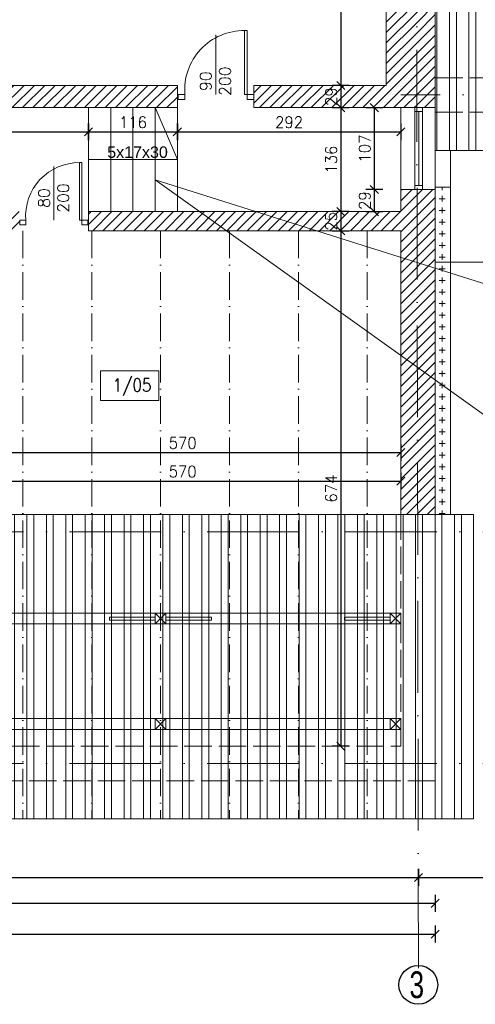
# Model space of a CAD drawing. Header units: millimetres. Extents: x -37273 to 136949, y -1495242345 to -598.
# Tile 14 of 53: x 57280 to 57875, y -22709 to -21422. Entities that reach past the tile are written whole.
import ezdxf

# ---------------------------------------------------------------- set-up
doc = ezdxf.new("R2010")
doc.units = ezdxf.units.MM
doc.linetypes.add('ACAD_ISO02W100', pattern=[15, 12, -3])
doc.linetypes.add('ACAD_ISO10W100', pattern=[18, 12, -3, 0, -3])
for name, color, linetype, lineweight in [('A-DRZ', 3, 'Continuous', 13), ('A-OKN', 3, 'Continuous', 13), ('F-BIL-OP', 103, 'Continuous', 9), ('urządzenia', 252, 'Continuous', 0), ('wymiarowannie', 253, 'Continuous', 5), ('ściany', 190, 'Continuous', 25)]:
    doc.layers.add(name, color=color, linetype=linetype, lineweight=lineweight)
for name, color, linetype in [('OPISY', 4, 'Continuous'), ('wym', 1, 'Continuous'), ('ściana', 7, 'Continuous')]:
    doc.layers.add(name, color=color, linetype=linetype)
doc.layers.add('projektowana skarpa', color=7, linetype='Continuous', lineweight=5, true_color=0x3f3f3f)
doc.styles.add('arial12', font='arial.ttf', dxfattribs={"height": 12})
doc.styles.add('op2', font='arial.ttf')
doc.styles.add('SIMPLEX', font='simplex', dxfattribs={"width": 0.85})
doc.styles.get("Standard").update_dxf_attribs({"font": 'arial.ttf'})
doc.styles.add('WYM_50', font='simplex.shx', dxfattribs={"width": 0.95})
doc.dimstyles.new('50', dxfattribs={"dimtxt": 15, "dimasz": 0.15, "dimexe": 13, "dimexo": 30, "dimgap": 5, "dimtad": 1, "dimdec": 0, "dimrnd": 0.5, "dimzin": 1, "dimdsep": 46, "dimtxsty": 'WYM_50', "dimblk": 'A', "dimcen": 3, "dimdle": 5, "dimse1": 1, "dimse2": 1, "dimclrd": 256, "dimclre": 256, "dimclrt": 2, "dimaunit": 1, "dimadec": 0, "dimazin": 0, "dimtfac": 0.32, "dimtdec": 0, "dimtix": 1, "dimtmove": 1, "dimatfit": 3, "dimldrblk": 'A', "dimfxl": 1, "dimtvp": 0.08, "dimtolj": 1, "dimtzin": 1, "dimarcsym": 0})

# ---------------------------------------------------------------- blocks, each defined once
blk = doc.blocks.new('DRZWI80')
at = {"layer": 'A-DRZ', "extrusion": (0, 0, -1)}
for points in [[(-63186.5, 25780.3), (-63183.5, 25780.3), (-63183.5, 25856.3)], [(-63186.5, 25856.3), (-63183.5, 25856.3)]]:
    blk.add_lwpolyline(points, dxfattribs=at)
at = {"layer": 'A-DRZ'}
for points in [[(63186.5, 25780.3), (63186.5, 25856.3)], [(63149.5, 25780.3), (63149.5, 25851.4)]]:
    blk.add_lwpolyline(points, dxfattribs=at)
for points in [[(63104.5, 25774.3), (63104.5, 25780.3), (63112.5, 25780.3), (63112.5, 25774.3)], [(63194.5, 25774.3), (63194.5, 25780.3), (63186.5, 25780.3), (63186.5, 25774.3)]]:
    blk.add_lwpolyline(points, close=True, dxfattribs=at)
at = {"layer": 'A-DRZ', "color": 1}
blk.add_arc((63182.8, 25785.8), 70.5, 89.4084, 184.4877, dxfattribs=at)
blk = doc.blocks.new('GFT43')
at = {"layer": 'A-DRZ'}
blk.add_blockref('DRZWI80', (-63194.5, -25774.3), dxfattribs=at)
blk = doc.blocks.new('A')
at = {"color": 7, "linetype": 'Continuous'}
blk.add_line((-35.3, -35.3), (35.3, 35.3), dxfattribs=at)
at = {"color": 1, "linetype": 'Continuous'}
blk.add_line((0, 73.6), (0, -73.6), dxfattribs=at)
blk = doc.blocks.new('*D2211')
at = {"layer": 'Defpoints', "color": 0, "lineweight": 13, "ltscale": 3}
for p in [(57208, -21976.9), (57778, -21976.9), (57778, -22025.2)]:
    blk.add_point(p, dxfattribs=at)
at = {"layer": 'wym', "lineweight": -2}
blk.add_line((57208.2, -22025.2), (57777.9, -22025.2), dxfattribs=at)
at = {"layer": 'wym', "lineweight": -2, "ltscale": 3, "xscale": 0.15, "yscale": 0.15, "zscale": 0.15, "rotation": 180}
blk.add_blockref('A', (57208, -22025.2), dxfattribs=at)
at = {"layer": 'wym', "lineweight": -2, "ltscale": 3, "xscale": 0.15, "yscale": 0.15, "zscale": 0.15}
blk.add_blockref('A', (57778, -22025.2), dxfattribs=at)
at = {"layer": 'wym', "color": 2, "ltscale": 3, "insert": (57493, -22012.7), "char_height": 15, "attachment_point": 5, "style": 'WYM_50'}
blk.add_mtext('\\A1;570', dxfattribs=at)
blk = doc.blocks.new('*D2224')
at = {"layer": 'Defpoints', "color": 0, "lineweight": 13, "ltscale": 3}
for p in [(57208, -21881.4), (57778, -21883.4), (57778, -21987.8)]:
    blk.add_point(p, dxfattribs=at)
at = {"layer": 'wym', "lineweight": -2}
blk.add_line((57208.2, -21987.8), (57777.9, -21987.8), dxfattribs=at)
at = {"layer": 'wym', "lineweight": -2, "ltscale": 3, "xscale": 0.15, "yscale": 0.15, "zscale": 0.15, "rotation": 180}
blk.add_blockref('A', (57208, -21987.8), dxfattribs=at)
at = {"layer": 'wym', "lineweight": -2, "ltscale": 3, "xscale": 0.15, "yscale": 0.15, "zscale": 0.15}
blk.add_blockref('A', (57778, -21987.8), dxfattribs=at)
at = {"layer": 'wym', "color": 2, "ltscale": 3, "insert": (57493, -21975.3), "char_height": 15, "attachment_point": 5, "style": 'WYM_50'}
blk.add_mtext('\\A1;570', dxfattribs=at)
blk = doc.blocks.new('*D2226')
at = {"layer": 'Defpoints', "color": 0, "lineweight": 13, "ltscale": 3}
for p in [(56618, -22518.8), (57801, -22518.8), (57801, -22543.3)]:
    blk.add_point(p, dxfattribs=at)
at = {"layer": 'wym', "lineweight": -2}
blk.add_line((56618.2, -22543.3), (57800.9, -22543.3), dxfattribs=at)
at = {"layer": 'wym', "lineweight": -2, "ltscale": 3, "xscale": 0.15, "yscale": 0.15, "zscale": 0.15, "rotation": 180}
blk.add_blockref('A', (56618, -22543.3), dxfattribs=at)
at = {"layer": 'wym', "lineweight": -2, "ltscale": 3, "xscale": 0.15, "yscale": 0.15, "zscale": 0.15}
blk.add_blockref('A', (57801, -22543.3), dxfattribs=at)
at = {"layer": 'wym', "color": 2, "ltscale": 3, "insert": (57209.5, -22530.8), "char_height": 15, "attachment_point": 5, "style": 'WYM_50'}
blk.add_mtext('\\A1;1183', dxfattribs=at)
blk = doc.blocks.new('*D2227')
at = {"layer": 'Defpoints', "color": 0, "lineweight": 13, "ltscale": 3}
for p in [(57801, -22527), (58624, -22527), (58624, -22543.3)]:
    blk.add_point(p, dxfattribs=at)
at = {"layer": 'wym', "lineweight": -2}
blk.add_line((57801.2, -22543.3), (58623.9, -22543.3), dxfattribs=at)
at = {"layer": 'wym', "lineweight": -2, "ltscale": 3, "xscale": 0.15, "yscale": 0.15, "zscale": 0.15, "rotation": 180}
blk.add_blockref('A', (57801, -22543.3), dxfattribs=at)
at = {"layer": 'wym', "lineweight": -2, "ltscale": 3, "xscale": 0.15, "yscale": 0.15, "zscale": 0.15}
blk.add_blockref('A', (58624, -22543.3), dxfattribs=at)
at = {"layer": 'wym', "color": 2, "ltscale": 3, "insert": (58212.5, -22530.8), "char_height": 15, "attachment_point": 5, "style": 'WYM_50'}
blk.add_mtext('\\A1;823', dxfattribs=at)
blk = doc.blocks.new('*D2237')
at = {"layer": 'Defpoints', "color": 0, "lineweight": 13, "ltscale": 3}
for p in [(56595, -22416.9), (57823, -22416.9), (57823, -22577.2)]:
    blk.add_point(p, dxfattribs=at)
at = {"layer": 'wym', "lineweight": -2}
blk.add_line((56595.2, -22577.2), (57822.9, -22577.2), dxfattribs=at)
at = {"layer": 'wym', "lineweight": -2, "ltscale": 3, "xscale": 0.15, "yscale": 0.15, "zscale": 0.15, "rotation": 180}
blk.add_blockref('A', (56595, -22577.2), dxfattribs=at)
at = {"layer": 'wym', "lineweight": -2, "ltscale": 3, "xscale": 0.15, "yscale": 0.15, "zscale": 0.15}
blk.add_blockref('A', (57823, -22577.2), dxfattribs=at)
at = {"layer": 'wym', "color": 2, "ltscale": 3, "insert": (57209, -22564.7), "char_height": 15, "attachment_point": 5, "style": 'WYM_50'}
blk.add_mtext('\\A1;1228', dxfattribs=at)
blk = doc.blocks.new('*D2238')
at = {"layer": 'Defpoints', "color": 0, "lineweight": 13, "ltscale": 3}
for p in [(54993, -22113.9), (57823, -22113.9), (57823, -22617.4)]:
    blk.add_point(p, dxfattribs=at)
at = {"layer": 'wym', "lineweight": -2}
blk.add_line((54993.2, -22617.4), (57822.9, -22617.4), dxfattribs=at)
at = {"layer": 'wym', "lineweight": -2, "ltscale": 3, "xscale": 0.15, "yscale": 0.15, "zscale": 0.15, "rotation": 180}
blk.add_blockref('A', (54993, -22617.4), dxfattribs=at)
at = {"layer": 'wym', "lineweight": -2, "ltscale": 3, "xscale": 0.15, "yscale": 0.15, "zscale": 0.15}
blk.add_blockref('A', (57823, -22617.4), dxfattribs=at)
at = {"layer": 'wym', "color": 2, "ltscale": 3, "insert": (56408, -22604.9), "char_height": 15, "attachment_point": 5, "style": 'WYM_50'}
blk.add_mtext('\\A1;2830', dxfattribs=at)
blk = doc.blocks.new('*D2296')
at = {"layer": 'Defpoints', "color": 0, "lineweight": 13, "ltscale": 3}
for p in [(56692, -21544.9), (57370, -21544.9), (57370, -21568.5)]:
    blk.add_point(p, dxfattribs=at)
at = {"layer": 'wym', "lineweight": -2}
blk.add_line((56692.2, -21568.5), (57369.9, -21568.5), dxfattribs=at)
at = {"layer": 'wym', "lineweight": -2, "ltscale": 3, "xscale": 0.15, "yscale": 0.15, "zscale": 0.15, "rotation": 180}
blk.add_blockref('A', (56692, -21568.5), dxfattribs=at)
at = {"layer": 'wym', "lineweight": -2, "ltscale": 3, "xscale": 0.15, "yscale": 0.15, "zscale": 0.15}
blk.add_blockref('A', (57370, -21568.5), dxfattribs=at)
at = {"layer": 'wym', "color": 2, "ltscale": 3, "insert": (57031, -21556), "char_height": 15, "attachment_point": 5, "style": 'WYM_50'}
blk.add_mtext('\\A1;678', dxfattribs=at)
blk = doc.blocks.new('*D2297')
at = {"layer": 'Defpoints', "color": 0, "lineweight": 13, "ltscale": 3}
for p in [(57370, -21544.9), (57486, -21544.9), (57486, -21568.5)]:
    blk.add_point(p, dxfattribs=at)
at = {"layer": 'wym', "lineweight": -2}
blk.add_line((57370.2, -21568.5), (57485.9, -21568.5), dxfattribs=at)
at = {"layer": 'wym', "lineweight": -2, "ltscale": 3, "xscale": 0.15, "yscale": 0.15, "zscale": 0.15, "rotation": 180}
blk.add_blockref('A', (57370, -21568.5), dxfattribs=at)
at = {"layer": 'wym', "lineweight": -2, "ltscale": 3, "xscale": 0.15, "yscale": 0.15, "zscale": 0.15}
blk.add_blockref('A', (57486, -21568.5), dxfattribs=at)
at = {"layer": 'wym', "color": 2, "ltscale": 3, "insert": (57428, -21556), "char_height": 15, "attachment_point": 5, "style": 'WYM_50'}
blk.add_mtext('\\A1;116', dxfattribs=at)
blk = doc.blocks.new('*D2298')
at = {"layer": 'Defpoints', "color": 0, "lineweight": 13, "ltscale": 3}
for p in [(57778, -21568.5), (57486, -21578.6), (57778, -21578.6)]:
    blk.add_point(p, dxfattribs=at)
at = {"layer": 'wym', "lineweight": -2}
blk.add_line((57486.2, -21568.5), (57777.9, -21568.5), dxfattribs=at)
at = {"layer": 'wym', "lineweight": -2, "ltscale": 3, "xscale": 0.15, "yscale": 0.15, "zscale": 0.15, "rotation": 180}
blk.add_blockref('A', (57486, -21568.5), dxfattribs=at)
at = {"layer": 'wym', "lineweight": -2, "ltscale": 3, "xscale": 0.15, "yscale": 0.15, "zscale": 0.15}
blk.add_blockref('A', (57778, -21568.5), dxfattribs=at)
at = {"layer": 'wym', "color": 2, "ltscale": 3, "insert": (57632, -21556), "char_height": 15, "attachment_point": 5, "style": 'WYM_50'}
blk.add_mtext('\\A1;292', dxfattribs=at)
blk = doc.blocks.new('*D2301')
at = {"layer": 'Defpoints', "color": 0, "lineweight": 13, "ltscale": 3}
for p in [(57823, -20863.9), (57823, -21536.9), (57949.4, -21536.9)]:
    blk.add_point(p, dxfattribs=at)
at = {"layer": 'wym', "lineweight": -2}
blk.add_line((57949.4, -20864), (57949.4, -21536.7), dxfattribs=at)
at = {"layer": 'wym', "lineweight": -2, "ltscale": 3, "xscale": 0.15, "yscale": 0.15, "zscale": 0.15}
for p, rotation in [((57949.4, -20863.9), 90), ((57949.4, -21536.9), 270)]:
    blk.add_blockref('A', p, dxfattribs=dict(at, rotation=rotation))
at = {"layer": 'wym', "color": 2, "ltscale": 3, "insert": (57936.9, -21200.4), "char_height": 15, "attachment_point": 5, "rotation": 90, "style": 'WYM_50'}
blk.add_mtext('\\A1;673', dxfattribs=at)
blk = doc.blocks.new('*D2302')
at = {"layer": 'Defpoints', "color": 0, "lineweight": 13, "ltscale": 3}
for p in [(57842.1, -21536.9), (57823, -21643.9), (57949.4, -21643.9)]:
    blk.add_point(p, dxfattribs=at)
at = {"layer": 'wym', "lineweight": -2}
blk.add_line((57949.4, -21537), (57949.4, -21643.7), dxfattribs=at)
at = {"layer": 'wym', "lineweight": -2, "ltscale": 3, "xscale": 0.15, "yscale": 0.15, "zscale": 0.15}
for p, rotation in [((57949.4, -21536.9), 90), ((57949.4, -21643.9), 270)]:
    blk.add_blockref('A', p, dxfattribs=dict(at, rotation=rotation))
at = {"layer": 'wym', "color": 2, "ltscale": 3, "insert": (57936.9, -21590.4), "char_height": 15, "attachment_point": 5, "rotation": 90, "style": 'WYM_50'}
blk.add_mtext('\\A1;107', dxfattribs=at)
blk = doc.blocks.new('*D2303')
at = {"layer": 'Defpoints', "color": 0, "lineweight": 13, "ltscale": 3}
for p in [(57889.7, -21643.9), (57823, -22416.9), (57949.4, -22416.9)]:
    blk.add_point(p, dxfattribs=at)
at = {"layer": 'wym', "lineweight": -2}
blk.add_line((57949.4, -21644), (57949.4, -22416.7), dxfattribs=at)
at = {"layer": 'wym', "lineweight": -2, "ltscale": 3, "xscale": 0.15, "yscale": 0.15, "zscale": 0.15}
for p, rotation in [((57949.4, -21643.9), 90), ((57949.4, -22416.9), 270)]:
    blk.add_blockref('A', p, dxfattribs=dict(at, rotation=rotation))
at = {"layer": 'wym', "color": 2, "ltscale": 3, "insert": (57936.9, -22030.4), "char_height": 15, "attachment_point": 5, "rotation": 90, "style": 'WYM_50'}
blk.add_mtext('\\A1;773', dxfattribs=at)
blk = doc.blocks.new('*D2305')
at = {"layer": 'Defpoints', "color": 0, "lineweight": 13, "ltscale": 3}
for p in [(57765.9, -21536.9), (57743.4, -21643.9), (57778, -21643.9)]:
    blk.add_point(p, dxfattribs=at)
at = {"layer": 'wym', "lineweight": -2}
blk.add_line((57743.4, -21537), (57743.4, -21643.7), dxfattribs=at)
at = {"layer": 'wym', "lineweight": -2, "ltscale": 3, "xscale": 0.15, "yscale": 0.15, "zscale": 0.15}
for p, rotation in [((57743.4, -21536.9), 90), ((57743.4, -21643.9), 270)]:
    blk.add_blockref('A', p, dxfattribs=dict(at, rotation=rotation))
at = {"layer": 'wym', "color": 2, "ltscale": 3, "insert": (57730.9, -21590.4), "char_height": 15, "attachment_point": 5, "rotation": 90, "style": 'WYM_50'}
blk.add_mtext('\\A1;107', dxfattribs=at)
blk = doc.blocks.new('*D2306')
at = {"layer": 'Defpoints', "color": 0, "lineweight": 13, "ltscale": 3}
for p in [(57765.7, -21643.9), (57743.4, -21672.9), (57765.7, -21672.9)]:
    blk.add_point(p, dxfattribs=at)
at = {"layer": 'wym', "lineweight": -2}
for p, q in [((57743.4, -21643.7), (57743.4, -21643.6)), ((57743.4, -21643.9), (57743.4, -21672.9)), ((57743.4, -21673), (57743.4, -21673.2))]:
    blk.add_line(p, q, dxfattribs=at)
at = {"layer": 'wym', "lineweight": -2, "ltscale": 3, "xscale": 0.15, "yscale": 0.15, "zscale": 0.15}
for p, rotation in [((57743.4, -21643.9), 270), ((57743.4, -21672.9), 90)]:
    blk.add_blockref('A', p, dxfattribs=dict(at, rotation=rotation))
at = {"layer": 'wym', "color": 2, "ltscale": 3, "insert": (57730.9, -21658.4), "char_height": 15, "attachment_point": 5, "rotation": 90, "style": 'WYM_50'}
blk.add_mtext('\\A1;29', dxfattribs=at)
blk = doc.blocks.new('*D2307')
at = {"layer": 'Defpoints', "color": 0, "lineweight": 13, "ltscale": 3}
for p in [(57699.5, -20908.9), (57699.5, -21507.9), (57699.5, -21507.9)]:
    blk.add_point(p, dxfattribs=at)
at = {"layer": 'wym', "lineweight": -2}
blk.add_line((57699.5, -20909), (57699.5, -21507.7), dxfattribs=at)
at = {"layer": 'wym', "lineweight": -2, "ltscale": 3, "xscale": 0.15, "yscale": 0.15, "zscale": 0.15}
for p, rotation in [((57699.5, -20908.9), 90), ((57699.5, -21507.9), 270)]:
    blk.add_blockref('A', p, dxfattribs=dict(at, rotation=rotation))
at = {"layer": 'wym', "color": 2, "ltscale": 3, "insert": (57687, -21208.4), "char_height": 15, "attachment_point": 5, "rotation": 90, "style": 'WYM_50'}
blk.add_mtext('\\A1;599', dxfattribs=at)
blk = doc.blocks.new('*D2308')
at = {"layer": 'Defpoints', "color": 0, "lineweight": 13, "ltscale": 3}
for p in [(57680.8, -21507.9), (57680.8, -21536.9), (57699.5, -21536.9)]:
    blk.add_point(p, dxfattribs=at)
at = {"layer": 'wym', "lineweight": -2}
for p, q in [((57699.5, -21507.7), (57699.5, -21507.6)), ((57699.5, -21507.9), (57699.5, -21536.9)), ((57699.5, -21537), (57699.5, -21537.2))]:
    blk.add_line(p, q, dxfattribs=at)
at = {"layer": 'wym', "lineweight": -2, "ltscale": 3, "xscale": 0.15, "yscale": 0.15, "zscale": 0.15}
for p, rotation in [((57699.5, -21507.9), 270), ((57699.5, -21536.9), 90)]:
    blk.add_blockref('A', p, dxfattribs=dict(at, rotation=rotation))
at = {"layer": 'wym', "color": 2, "ltscale": 3, "insert": (57687, -21522.4), "char_height": 15, "attachment_point": 5, "rotation": 90, "style": 'WYM_50'}
blk.add_mtext('\\A1;29', dxfattribs=at)
blk = doc.blocks.new('*D2309')
at = {"layer": 'Defpoints', "color": 0, "lineweight": 13, "ltscale": 3}
for p in [(57706.5, -21536.9), (57699.5, -21672.9), (57706.5, -21672.9)]:
    blk.add_point(p, dxfattribs=at)
at = {"layer": 'wym', "lineweight": -2}
blk.add_line((57699.5, -21537), (57699.5, -21672.7), dxfattribs=at)
at = {"layer": 'wym', "lineweight": -2, "ltscale": 3, "xscale": 0.15, "yscale": 0.15, "zscale": 0.15}
for p, rotation in [((57699.5, -21536.9), 90), ((57699.5, -21672.9), 270)]:
    blk.add_blockref('A', p, dxfattribs=dict(at, rotation=rotation))
at = {"layer": 'wym', "color": 2, "ltscale": 3, "insert": (57687, -21604.9), "char_height": 15, "attachment_point": 5, "rotation": 90, "style": 'WYM_50'}
blk.add_mtext('\\A1;136', dxfattribs=at)
blk = doc.blocks.new('*D2310')
at = {"layer": 'Defpoints', "color": 0, "lineweight": 13, "ltscale": 3}
for p in [(57706.5, -21672.9), (57699.5, -21697.9), (57706.5, -21697.9)]:
    blk.add_point(p, dxfattribs=at)
at = {"layer": 'wym', "lineweight": -2}
for p, q in [((57699.5, -21672.7), (57699.5, -21672.6)), ((57699.5, -21672.9), (57699.5, -21697.9)), ((57699.5, -21698), (57699.5, -21698.2))]:
    blk.add_line(p, q, dxfattribs=at)
at = {"layer": 'wym', "lineweight": -2, "ltscale": 3, "xscale": 0.15, "yscale": 0.15, "zscale": 0.15}
for p, rotation in [((57699.5, -21672.9), 270), ((57699.5, -21697.9), 90)]:
    blk.add_blockref('A', p, dxfattribs=dict(at, rotation=rotation))
at = {"layer": 'wym', "color": 2, "ltscale": 3, "insert": (57687, -21685.4), "char_height": 15, "attachment_point": 5, "rotation": 90, "style": 'WYM_50'}
blk.add_mtext('\\A1;25', dxfattribs=at)
blk = doc.blocks.new('*D2311')
at = {"layer": 'Defpoints', "color": 0, "lineweight": 13, "ltscale": 3}
for p in [(57674.8, -21697.9), (57674.8, -22371.9), (57699.5, -22371.9)]:
    blk.add_point(p, dxfattribs=at)
at = {"layer": 'wym', "lineweight": -2}
blk.add_line((57699.5, -21698), (57699.5, -22371.7), dxfattribs=at)
at = {"layer": 'wym', "lineweight": -2, "ltscale": 3, "xscale": 0.15, "yscale": 0.15, "zscale": 0.15}
for p, rotation in [((57699.5, -21697.9), 90), ((57699.5, -22371.9), 270)]:
    blk.add_blockref('A', p, dxfattribs=dict(at, rotation=rotation))
at = {"layer": 'wym', "color": 2, "ltscale": 3, "insert": (57687, -22034.9), "char_height": 15, "attachment_point": 5, "rotation": 90, "style": 'WYM_50'}
blk.add_mtext('\\A1;674', dxfattribs=at)

msp = doc.modelspace()

# ---------------------------------------------------------------- hatches: boundary and pattern name
at = {"layer": 'wymiarowannie', "lineweight": 13, "ltscale": 3}
h = msp.add_hatch(dxfattribs=at)
h.set_pattern_fill('STEEL', color=252, scale=8, angle=45)
h.set_pattern_definition([(90, (57901.398, -15324.93), (-25.4, 2e-15), []), (90, (57892.418, -15315.95), (-25.4, 2e-15), [])])
h.paths.add_polyline_path([(57823.02, -21520.38), (57823.02, -21497.88), (58601.02, -21497.88), (58601.02, -21146.38), (58621.52, -21146.38), (58622.14, -21520.38)])
h.paths.add_polyline_path([(57823.02, -21497.88), (57823.02, -21146.38), (58601.02, -21146.38), (58601.02, -21497.88)])
h.paths.add_polyline_path([(57873.02, -20844.88), (57873.02, -20822.38), (58620.99, -20822.38), (58621.52, -21146.38), (58601.02, -21146.38), (58601.02, -20844.88)])
h.paths.add_polyline_path([(57823.02, -21146.38), (57823.02, -20863.88), (57873.02, -20863.88), (57873.02, -20844.88), (58601.02, -20844.88), (58601.02, -21146.38)])
h.paths.add_polyline_path([(57972.02, -21592.88), (57823.02, -21592.88), (57823.02, -21542.88), (58622.17, -21542.88), (58622.26, -21592.88)])
h.paths.add_polyline_path([(57873.02, -20749.88), (58620.87, -20749.88), (58620.95, -20799.88), (57873.02, -20799.88)])
h.paths.add_polyline_path([(58646.02, -21520.38), (58646.02, -21146.38), (58696.02, -21146.38), (58696.02, -21520.38)])
h.paths.add_polyline_path([(57823.02, -21542.88), (57823.02, -21536.88), (57823.02, -21520.38), (58622.14, -21520.38), (58622.17, -21542.88)])
h.paths.add_polyline_path([(57873.02, -20822.38), (57873.02, -20799.88), (58620.95, -20799.88), (58620.99, -20822.38)])
h.paths.add_polyline_path([(58646.02, -21146.38), (58646.02, -20822.38), (58696.02, -20822.38), (58696.02, -21146.38)])
h.paths.add_polyline_path([(58621.52, -21146.38), (58646.02, -21146.38), (58646.02, -21520.38), (58622.14, -21520.38)])
h.paths.add_polyline_path([(58620.99, -20822.38), (58646.02, -20822.38), (58646.02, -21146.38), (58621.52, -21146.38)])
h.paths.add_polyline_path([(58620.87, -20749.88), (58646.02, -20749.88), (58696.02, -20749.88), (58696.02, -20822.38), (58646.02, -20822.38), (58646.02, -20799.88), (58620.95, -20799.88)])
h.paths.add_polyline_path([(58622.17, -21542.88), (58646.02, -21542.88), (58646.02, -21520.38), (58696.02, -21520.38), (58696.02, -21542.88), (58696.02, -21592.88), (58622.26, -21592.88)])
h.paths.add_polyline_path([(58620.95, -20799.88), (58646.02, -20799.88), (58646.02, -20822.38), (58620.99, -20822.38)])
h.paths.add_polyline_path([(58622.14, -21520.38), (58646.02, -21520.38), (58646.02, -21542.88), (58622.17, -21542.88)])
h.paths.add_polyline_path([(57948.13, -21178.31), (57948.13, -21222.45), (57925.63, -21222.45), (57925.63, -21178.31)], flags=24)
h.paths.add_polyline_path([(57948.13, -21569.67), (57948.13, -21611.1), (57925.63, -21611.1), (57925.63, -21569.67)], flags=9)
h = msp.add_hatch(dxfattribs=at)
h.set_pattern_fill('ANSI31', color=5, scale=3)
h.set_pattern_definition([(45, (55786.015, -21552.882), (-6.73519, 6.73519), [])])
h.paths.add_polyline_path([(56618.02, -21536.88), (56618.02, -21507.88), (56887.02, -21507.88), (56887.02, -21146.88), (56902.02, -21146.88), (56902.02, -21507.88), (57486.02, -21507.88), (57486.02, -21536.88), (56692.02, -21536.88), (56692.02, -21552.88), (56680.02, -21552.88), (56680.02, -21536.88)])
h.paths.add_polyline_path([(55786.02, -21522.88), (55786.02, -21510.88), (56333.02, -21510.88), (56333.02, -21317.88), (56345.02, -21317.88), (56345.02, -21507.88), (56618.02, -21507.88), (56618.02, -21536.88), (56290.02, -21536.88), (56290.02, -21522.88)])
h.paths.add_polyline_path([(57586.02, -21536.88), (57586.02, -21507.88), (57759.02, -21507.88), (57759.02, -21407.88), (57778.02, -21407.88), (57778.02, -21211.58), (57798.44, -21211.58), (57799.02, -21536.88)])
h.paths.add_polyline_path([(57798.99, -21520.38), (57798.44, -21211.58), (57823.02, -21211.58), (57823.02, -21520.38)])
h.paths.add_polyline_path([(57798.05, -20989.6), (57823.02, -20989.6), (57823.02, -21211.58), (57798.44, -21211.58)])
h.paths.add_polyline_path([(57778.02, -21211.58), (57778.02, -20989.6), (57798.05, -20989.6), (57798.44, -21211.58)])
h.paths.add_polyline_path([(56333.02, -21146.88), (56345.02, -21146.88), (56345.02, -21217.88), (56333.02, -21217.88)])
h.paths.add_polyline_path([(57799.02, -21536.88), (57823.02, -21536.88), (57823.02, -21520.38), (57798.99, -21520.38)])
h.paths.add_polyline_path([(57698.22, -21507.44), (57698.22, -21537.33), (57675.72, -21537.33), (57675.72, -21507.44)], flags=9)
h = msp.add_hatch(dxfattribs=at)
h.set_pattern_fill('ANSI31', color=5, scale=3)
h.set_pattern_definition([(45, (56937.015, -22068.882), (-6.73519, 6.73519), [])])
h.paths.add_polyline_path([(57370.02, -21690.02), (57370.02, -21672.88), (57778.02, -21672.88), (57778.02, -21643.88), (57799.21, -21643.88), (57799.96, -22068.88), (57778.02, -22068.88), (57778.02, -21697.88), (57370.02, -21697.88)])
h.paths.add_polyline_path([(57799.21, -21643.88), (57823.02, -21643.88), (57823.02, -21672.88), (57823.02, -22068.88), (57799.96, -22068.88)])
h.paths.add_polyline_path([(56937.02, -21697.88), (56937.02, -21672.88), (57280.02, -21672.88), (57280.02, -21697.88), (57225.02, -21697.88), (57195.02, -21697.88)])
h.paths.add_polyline_path([(57195.02, -21697.88), (57195.02, -21825.88), (57225.02, -21825.88), (57225.02, -21697.88)])
h.paths.add_polyline_path([(57195.02, -22068.88), (57195.02, -21825.88), (57208.02, -21825.88), (57208.02, -22068.88)])
h.paths.add_polyline_path([(57559.45, -21479.28), (57559.45, -21525.36), (57511.95, -21525.36), (57511.95, -21479.28)], flags=24)
h.paths.add_polyline_path([(57654.09, -21567.24), (57609.94, -21567.24), (57609.94, -21544.74), (57654.09, -21544.74)], flags=24)
h.paths.add_polyline_path([(57742.16, -21569.67), (57742.16, -21611.1), (57719.66, -21611.1), (57719.66, -21569.67)], flags=24)
h.paths.add_polyline_path([(57698.22, -21584.51), (57698.22, -21625.26), (57675.72, -21625.26), (57675.72, -21584.51)], flags=24)
h.paths.add_polyline_path([(57698.22, -21670.1), (57698.22, -21700.67), (57675.72, -21700.67), (57675.72, -21670.1)], flags=9)
h.paths.add_polyline_path([(57698.22, -21670.1), (57698.22, -21700.67), (57675.72, -21700.67), (57675.72, -21670.1)], flags=9)
h.paths.add_polyline_path([(57742.16, -21643.44), (57742.16, -21673.33), (57719.66, -21673.33), (57719.66, -21643.44)], flags=9)
h.paths.add_polyline_path([(57742.16, -21643.44), (57742.16, -21673.33), (57719.66, -21673.33), (57719.66, -21643.44)], flags=9)
h = msp.add_hatch(dxfattribs=at)
h.set_pattern_fill('CROSS', color=1, scale=0.6, angle=45)
h.set_pattern_definition([(90, (-3.81, -3.81), (-15.24, 9e-16), [7.62, -7.62]), (180, (0, 0), (-2e-15, -15.24), [7.62, -7.62])])
h.paths.add_polyline_path([(57843.02, -22068.88), (57843.02, -21753.25), (57823.02, -21746.94), (57823.02, -22068.88)])
h.paths.add_polyline_path([(57823.02, -21672.88), (57823.02, -21738.88), (57843.02, -21738.88), (57843.02, -21640.88), (57823.02, -21640.88), (57823.02, -21643.88)])
h.paths.add_polyline_path([(57843.02, -21753.25), (57843.02, -21738.88), (57823.02, -21738.88), (57823.02, -21746.94)])
h = msp.add_hatch(dxfattribs=at)
h.set_pattern_fill('STEEL', color=252, scale=8, angle=45)
h.set_pattern_definition([(90, (56663.398, -16198.93), (-25.4, 2e-15), []), (90, (56654.418, -16189.95), (-25.4, 2e-15), [])])
h.paths.add_polyline_path([(56585.02, -22068.88), (57873.02, -22068.88), (57873.02, -22466.88), (56585.02, -22466.88)])

# ---------------------------------------------------------------- linework, layer by layer
at = {"layer": 'A-OKN'}
for p, q in [((57778.02, -21536.88), (57778.02, -21643.88)), ((57796.52, -21536.88), (57796.52, -21643.88)), ((57796.52, -21536.88), (57796.52, -21643.88)), ((57796.52, -21541.88), (57806.52, -21541.88)), ((57796.52, -21541.88), (57806.52, -21541.88)), ((57801.52, -21638.88), (57801.52, -21541.88)), ((57801.52, -21638.88), (57801.52, -21541.88)), ((57806.52, -21536.88), (57806.52, -21643.88)), ((57806.52, -21536.88), (57806.52, -21643.88)), ((57823.02, -21536.88), (57823.02, -21643.88)), ((57796.52, -21638.88), (57806.52, -21638.88)), ((57796.52, -21638.88), (57806.52, -21638.88))]:
    msp.add_line(p, q, dxfattribs=at)
msp.add_lwpolyline([(57843.02, -21640.88), (57843.02, -21592.88)], dxfattribs=at)
at = {"layer": 'F-BIL-OP', "color": 0}
msp.add_lwpolyline([(57385.79, -21881.23), (57461.74, -21881.23), (57461.74, -21919.62), (57385.79, -21919.62)], close=True, dxfattribs=at)
at = {"layer": 'projektowana skarpa', "color": 1, "lineweight": 13}
msp.add_lwpolyline([(58026.23, -22038.32), (57457.02, -21631.35)], dxfattribs=at)
at = {"layer": 'urządzenia'}
msp.add_line((56615.02, -22068.88), (57823.02, -22068.88), dxfattribs=at)
at = {"layer": 'wymiarowannie', "color": 251, "linetype": 'ACAD_ISO10W100', "lineweight": 13, "ltscale": 10}
for p, q in [((57801.02, -22662.06), (57796.7, -20234.19)), ((58909.92, -21520.38), (57778.02, -21520.38)), ((58005.32, -22091.38), (54535.13, -22091.38)), ((58005.32, -22394.38), (54535.13, -22394.38))]:
    msp.add_line(p, q, dxfattribs=at)
at = {"layer": 'wymiarowannie', "color": 252, "linetype": 'ACAD_ISO02W100', "lineweight": 13, "ltscale": 3}
for p, q in [((57823.02, -21497.88), (58601.02, -21497.88)), ((57823.02, -21542.88), (58646.02, -21542.88))]:
    msp.add_line(p, q, dxfattribs=at)
at = {"layer": 'wymiarowannie', "color": 1, "lineweight": 13, "ltscale": 3}
for p, q in [((57486.02, -21542.88), (57486.02, -21507.88)), ((57823.02, -21542.88), (57836.36, -21542.88)), ((57595.02, -21672.88), (57778.02, -21672.88)), ((57778.02, -22371.88), (57769.02, -22371.88))]:
    msp.add_line(p, q, dxfattribs=at)
at = {"layer": 'wymiarowannie', "color": 5, "lineweight": 13, "ltscale": 3}
for p, q in [((57370.02, -21536.88), (57370.02, -21672.88)), ((57399.02, -21536.88), (57399.02, -21672.88)), ((57428.02, -21536.88), (57428.02, -21672.88)), ((57457.02, -21536.88), (57457.02, -21672.88)), ((57486.02, -21604.88), (57457.02, -21536.88)), ((57486.02, -21536.88), (57486.02, -21672.88)), ((57370.02, -21604.88), (57486.02, -21604.88)), ((57471.02, -22197.88), (57457.02, -22211.88)), ((57457.02, -22197.88), (57471.02, -22211.88)), ((57778.02, -22197.88), (57764.02, -22211.88)), ((57764.02, -22197.88), (57778.02, -22211.88)), ((57471.02, -22335.73), (57457.02, -22349.73)), ((57457.02, -22335.73), (57471.02, -22349.73)), ((57778.02, -22335.73), (57764.02, -22349.73)), ((57764.02, -22335.73), (57778.02, -22349.73))]:
    msp.add_line(p, q, dxfattribs=at)
at = {"layer": 'wymiarowannie', "color": 200, "linetype": 'ACAD_ISO10W100', "lineweight": 13, "ltscale": 3}
for p, q in [((57284.16, -21697.88), (57284.16, -22466.88)), ((57374.16, -21697.88), (57374.16, -22466.88)), ((57464.16, -21697.88), (57464.16, -22466.88)), ((57554.16, -21697.88), (57554.16, -22466.88)), ((57644.16, -21697.88), (57644.16, -22466.88)), ((57734.16, -21697.88), (57734.16, -22466.88))]:
    msp.add_line(p, q, dxfattribs=at)
at = {"layer": 'wymiarowannie', "color": 200, "lineweight": 13, "ltscale": 3}
for p, q in [((57778.02, -22197.88), (56640.02, -22197.88)), ((57778.02, -22211.88), (56640.02, -22211.88)), ((57778.02, -22335.73), (56640.02, -22335.73)), ((57778.02, -22349.73), (56640.02, -22349.73))]:
    msp.add_line(p, q, dxfattribs=at)
at = {"layer": 'wymiarowannie', "color": 5, "lineweight": 13, "ltscale": 3}
for points in [[(57873.02, -20749.88), (57873.02, -20749.88), (58646.02, -20749.88), (58696.02, -20749.88), (58696.02, -21542.88), (58696.02, -21592.88), (57823.02, -21592.88)], [(57972.02, -21592.88), (57972.02, -21738.88), (57823.02, -21738.88)]]:
    msp.add_lwpolyline(points, dxfattribs=at)
at = {"layer": 'wymiarowannie', "color": 1, "lineweight": 13, "ltscale": 3}
for points in [[(57457.02, -21631.35), (58031.27, -21812.71), (58718.49, -21812.71)], [(57457.02, -22197.88), (57457.02, -22211.88), (57471.02, -22211.88), (57471.02, -22197.88), (57457.02, -22197.88)], [(57764.02, -22197.88), (57764.02, -22211.88), (57778.02, -22211.88), (57778.02, -22197.88), (57764.02, -22197.88)], [(57457.02, -22335.73), (57457.02, -22349.73), (57471.02, -22349.73), (57471.02, -22335.73), (57457.02, -22335.73)], [(57764.02, -22335.73), (57764.02, -22349.73), (57778.02, -22349.73), (57778.02, -22335.73), (57764.02, -22335.73)]]:
    msp.add_lwpolyline(points, dxfattribs=at)
at = {"layer": 'wymiarowannie', "color": 5, "lineweight": 13, "ltscale": 3}
for points in [[(56585.02, -22068.88), (57873.02, -22068.88), (57873.02, -22466.88), (56585.02, -22466.88)], [(57397.42, -22202.97), (57457.02, -22202.97), (57457.02, -22206.8), (57397.42, -22206.8)], [(57471.02, -22202.97), (57530.61, -22202.97), (57530.61, -22206.8), (57471.02, -22206.8)], [(57704.42, -22202.97), (57764.02, -22202.97), (57764.02, -22206.8), (57704.42, -22206.8)]]:
    msp.add_lwpolyline(points, close=True, dxfattribs=at)
at = {"layer": 'wymiarowannie', "color": 252, "linetype": 'ACAD_ISO02W100', "lineweight": 13, "ltscale": 3}
msp.add_lwpolyline([(56640.02, -22068.88), (56640.02, -22371.88), (57778.02, -22371.88), (57778.02, -22068.88), (57823.02, -22068.88), (57823.02, -22416.88), (56595.02, -22416.88), (56595.02, -22068.88), (56640.02, -22068.88)], dxfattribs=at)
at = {"layer": 'ściana', "lineweight": 13, "ltscale": 3}
for p, q in [((57823.02, -20863.88), (57823.02, -21536.88)), ((56902.02, -21507.88), (57486.02, -21507.88)), ((57586.02, -21507.88), (57759.02, -21507.88)), ((57586.02, -21536.88), (57586.02, -21507.88)), ((56692.02, -21536.88), (57486.02, -21536.88)), ((57586.02, -21536.88), (57823.02, -21536.88)), ((57778.02, -21672.88), (57778.02, -21643.88)), ((57778.02, -21643.88), (57823.02, -21643.88)), ((57823.02, -21643.88), (57823.02, -21672.88)), ((57778.02, -21672.88), (57370.02, -21672.88)), ((57370.02, -21697.88), (57370.02, -21672.88)), ((57823.02, -21672.88), (57823.02, -22068.88)), ((57370.02, -21697.88), (57778.02, -21697.88)), ((57778.02, -21697.88), (57778.02, -22068.88)), ((57823.02, -22068.88), (57778.02, -22068.88))]:
    msp.add_line(p, q, dxfattribs=at)
msp.add_lwpolyline([(57759.02, -21507.88), (57759.02, -21407.88), (57778.02, -21407.88)], dxfattribs=at)
at = {"layer": 'ściana', "color": 1, "lineweight": 13, "ltscale": 3}
for points in [[(57823.02, -21640.88), (57843.02, -21640.88)], [(57843.02, -22068.88), (57843.02, -22068.88), (57843.02, -22068.88), (57843.02, -21640.88)]]:
    msp.add_lwpolyline(points, dxfattribs=at)
at = {"layer": 'ściany', "color": 5, "ltscale": 100}
msp.add_circle((57800.83, -22683.84), 25.39, dxfattribs=at)

# ---------------------------------------------------------------- block references
at = {"layer": 'A-DRZ'}
for p, xscale, yscale, zscale in [((57586.02, -21526.39), 1.1, 1.1, 1.1), ((57369.12, -21690.02), 0.9900000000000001, 0.9900000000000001, 0.9900000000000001)]:
    msp.add_blockref('GFT43', p, dxfattribs=dict(at, xscale=xscale, yscale=yscale, zscale=zscale))

# ---------------------------------------------------------------- texts
at = {"layer": 'A-DRZ', "char_height": 15, "attachment_point": 5, "rotation": 90}
for s, insert in [('\\pxqc;{\\Fsimplex|c238;90\\P\\pq*;\\Fsimplex|c0;2\\Fsimplex|c238;00}', (57535.7, -21502.32)), ('\\pxqc;{\\Fsimplex.shx|c238;80\\P\\pq*;\\Fsimplex.shx|c0;2\\Fsimplex.shx|c238;00}', (57324.42, -21655.06))]:
    msp.add_mtext(s, dxfattribs=dict(at, insert=insert))
at = {"layer": 'F-BIL-OP', "color": 0, "style": 'SIMPLEX', "width": 0.85}
msp.add_text('1/05', height=17, dxfattribs=at).set_placement((57401.38, -21908.09))
at = {"layer": 'OPISY', "color": 4, "ltscale": 3, "style": 'op2', "width": 0.7}
msp.add_text('3', height=35, dxfattribs=at).set_placement((57789.37, -22701.13))
at = {"layer": 'urządzenia', "insert": (57433.98, -21595.2), "char_height": 15, "width": 123.8838, "attachment_point": 5, "style": 'arial12'}
msp.add_mtext('5x17x30', dxfattribs=at)

# ---------------------------------------------------------------- dimensions: what is measured, and where the dimension line sits
at = {"layer": 'wym'}
for base, p1, p2, picture, middle in [((57949.38, -21536.88), (57823.02, -20863.88), (57823.02, -21536.88), '*D2301', (57936.88, -21200.38)), ((57699.47, -21507.88), (57699.47, -20908.88), (57699.47, -21507.88), '*D2307', (57686.97, -21208.38)), ((57699.47, -21536.88), (57680.8, -21507.88), (57680.8, -21536.88), '*D2308', (57686.97, -21522.38)), ((57699.47, -21672.88), (57706.47, -21536.88), (57706.47, -21672.88), '*D2309', (57686.97, -21604.88)), ((57743.41, -21643.88), (57765.94, -21536.88), (57778.02, -21643.88), '*D2305', (57730.91, -21590.38)), ((57949.38, -21643.88), (57842.09, -21536.88), (57823.02, -21643.88), '*D2302', (57936.88, -21590.38)), ((57743.41, -21672.88), (57765.66, -21643.88), (57765.66, -21672.88), '*D2306', (57730.91, -21658.38)), ((57949.38, -22416.88), (57889.7, -21643.88), (57823.02, -22416.88), '*D2303', (57936.88, -22030.38)), ((57699.47, -21697.88), (57706.47, -21672.88), (57706.47, -21697.88), '*D2310', (57686.97, -21685.38)), ((57699.47, -22371.88), (57674.78, -21697.88), (57674.78, -22371.88), '*D2311', (57686.97, -22034.88))]:
    dim = msp.add_linear_dim(base=base, p1=p1, p2=p2, angle=90, dimstyle='50', override={"dimblk": 'A', "dimfxl": 0, "dimarcsym": 1}, dxfattribs=at)
    dim.commit()
    dim.dimension.update_dxf_attribs({"geometry": picture, "text_midpoint": middle})
for base, p1, p2, picture, middle in [((57370.02, -21568.49), (56692.02, -21544.88), (57370.02, -21544.88), '*D2296', (57031.02, -21555.99)), ((57486.02, -21568.49), (57370.02, -21544.88), (57486.02, -21544.88), '*D2297', (57428.02, -21555.99)), ((57778.02, -21568.49), (57486.02, -21578.63), (57778.02, -21578.63), '*D2298', (57632.02, -21555.99)), ((57778.02, -21987.83), (57208.02, -21881.4), (57778.02, -21883.38), '*D2224', (57493.02, -21975.33)), ((57778.02, -22025.17), (57208.02, -21976.9), (57778.02, -21976.9), '*D2211', (57493.02, -22012.67)), ((57823.02, -22617.39), (54993.02, -22113.88), (57823.02, -22113.88), '*D2238', (56408.02, -22604.89)), ((57823.02, -22577.21), (56595.02, -22416.88), (57823.02, -22416.88), '*D2237', (57209.02, -22564.71)), ((57801.02, -22543.28), (56618.02, -22518.75), (57801.02, -22518.75), '*D2226', (57209.52, -22530.78)), ((58624.02, -22543.28), (57801.02, -22527.02), (58624.02, -22527.02), '*D2227', (58212.52, -22530.78))]:
    dim = msp.add_linear_dim(base=base, p1=p1, p2=p2, dimstyle='50', override={"dimblk": 'A', "dimfxl": 0, "dimarcsym": 1}, dxfattribs=at)
    dim.commit()
    dim.dimension.update_dxf_attribs({"geometry": picture, "text_midpoint": middle})

doc.saveas('drawing.dxf')
